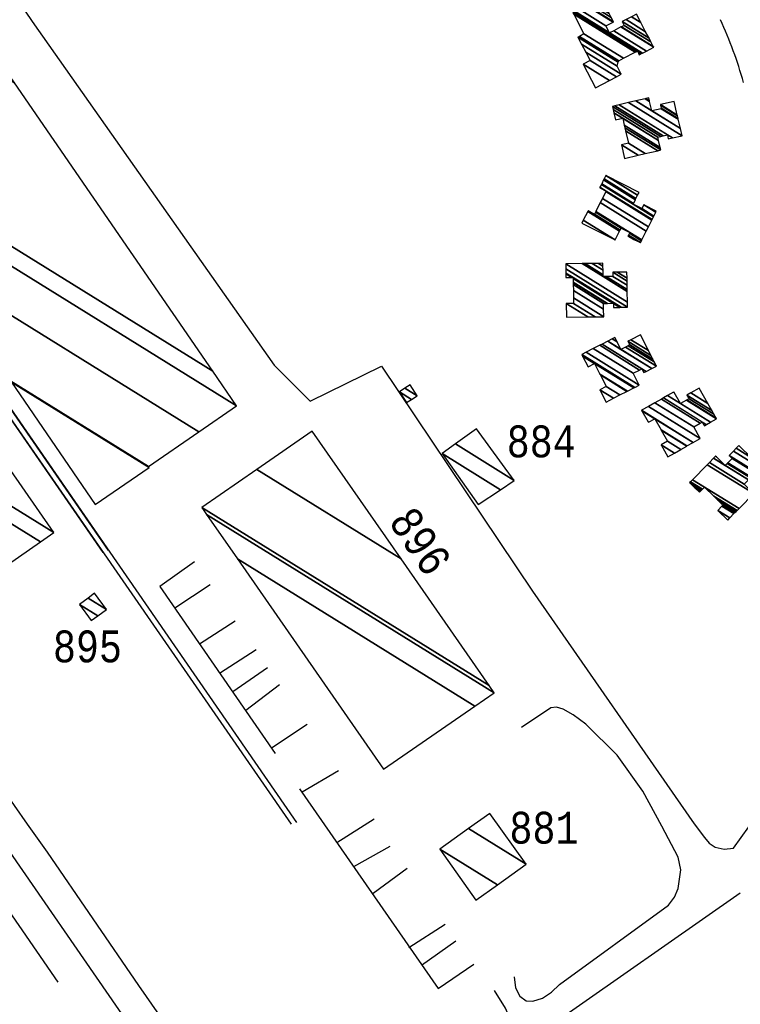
# Model space of a CAD drawing. Extents: x -0.5 to 41.9, y -0.5 to 29.8.
# Tile 33 of 129: x 5.9 to 6.3, y 4.7 to 5.2. Entities that reach past the tile are written whole.
import ezdxf
from ezdxf.enums import TextEntityAlignment as Align

# ---------------------------------------------------------------- set-up
doc = ezdxf.new("R2010")
doc.units = 0
doc.header["$MEASUREMENT"] = 0
doc.linetypes.add('DASHDOT', pattern=[1, 0.5, -0.25, 0, -0.25])
for name, color, linetype in [('11', 2, 'CONTINUOUS'), ('21', 5, 'CONTINUOUS'), ('23', 1, 'CONTINUOUS'), ('31', 2, 'DASHDOT'), ('41', 4, 'CONTINUOUS')]:
    doc.layers.add(name, color=color, linetype=linetype)
doc.styles.add('MONOTXT', font='MONOTXT', dxfattribs={"height": 0.2})

msp = doc.modelspace()

# ---------------------------------------------------------------- linework, layer by layer
at = {"layer": '11'}
for p, q in [((5.99547, 4.89818), (6.01411, 4.91053)), ((6.0085, 4.87909), (6.02736, 4.89122)), ((6.01905, 4.8636), (6.03836, 4.87617)), ((6.02601, 4.85394), (6.04443, 4.86652)), ((6.03297, 4.84406), (6.05071, 4.85753)), ((6.04645, 4.82407), (6.06531, 4.83665)), ((6.06262, 4.80094), (6.08193, 4.81217)), ((6.06127, 4.80251), (6.13448, 4.69696)), ((6.08103, 4.77399), (6.10079, 4.78657)), ((6.09001, 4.76142), (6.1091, 4.7722)), ((6.10012, 4.74727), (6.11809, 4.76052)), ((6.08536, 4.60163), (6.29417, 4.7475)), ((6.11898, 4.71852), (6.1383, 4.73087)), ((6.12572, 4.70932), (6.14391, 4.72212)), ((6.13448, 4.69696), (6.15334, 4.70976))]:
    msp.add_line(p, q, dxfattribs=at)
for points in [[(5.82233, 5.30825), (5.84254, 5.32239), (5.92001, 5.20809), (6.0478, 5.02641), (6.06688, 5.00732), (6.10461, 5.02596), (6.18433, 4.90693), (6.26977, 4.78391)], [(5.76775, 5.05408), (5.88632, 4.88223), (5.86229, 4.8627), (5.91731, 4.78377)], [(6.0058, 4.92243), (5.98739, 4.90941), (6.04847, 4.82115)], [(6.25263, 4.7828), (6.24272, 4.80116), (6.22904, 4.82025), (6.21262, 4.83665), (6.20588, 4.84158), (6.20051, 4.84451), (6.19714, 4.84563), (6.19398, 4.84518), (6.17851, 4.83493)], [(5.89787, 4.78377), (6.04352, 4.57301), (6.14075, 4.43309), (6.16882, 4.39739), (6.18791, 4.37695), (6.21419, 4.35314), (6.22904, 4.3417), (6.24518, 4.33024), (6.26314, 4.31879), (6.28381, 4.3071), (6.30651, 4.29566), (6.33143, 4.28464), (6.36266, 4.27298), (6.37838, 4.26803), (6.39992, 4.26219), (6.42708, 4.25636)], [(5.91731, 4.78377), (5.92787, 4.76905), (5.97615, 4.69854), (6.02826, 4.62354), (6.03342, 4.6168), (6.03949, 4.61252), (6.05117, 4.60848), (6.05542, 4.60759), (6.06149, 4.60782), (6.06598, 4.60894), (6.07608, 4.6132), (6.08082, 4.61589), (6.17132, 4.67833), (6.17198, 4.67989), (6.17198, 4.68192), (6.17019, 4.68642), (6.16433, 4.69584)], [(6.26977, 4.78391), (6.27529, 4.77668), (6.27774, 4.77377), (6.2809, 4.77153), (6.2856, 4.77063), (6.29055, 4.77107), (6.29874, 4.78242)], [(6.17468, 4.70303), (6.17535, 4.69719), (6.1776, 4.69293), (6.18097, 4.69045), (6.18454, 4.69022), (6.18974, 4.6918), (6.19444, 4.69494), (6.19872, 4.69898), (6.2562, 4.74098), (6.25936, 4.74524), (6.26135, 4.74973), (6.26272, 4.75961), (6.26135, 4.76635), (6.25263, 4.7828)]]:
    msp.add_lwpolyline(points, dxfattribs=at)
msp.add_arc((6.07014, 5.11213), 0.23455, 15.746, 24.39, dxfattribs=at)
at = {"layer": '31'}
msp.add_lwpolyline([(5.64918, 5.11152), (6.25193, 4.24019)], dxfattribs=at)
at = {"layer": '41'}
for p, q in [((5.95755, 4.92735), (5.67029, 5.34284)), ((5.67245, 5.34434), (5.96023, 4.92843)), ((5.67498, 5.34195), (6.05963, 4.78462)), ((6.05704, 4.78378), (5.67281, 5.33925))]:
    msp.add_line(p, q, dxfattribs=at)

# ---------------------------------------------------------------- texts
at = {"layer": '23', "style": 'MONOTXT', "width": 0.833333}
for s, p in [('884', (6.18899, 4.98613)), ('895', (5.94923, 4.87775)), ('881', (6.19042, 4.7819))]:
    msp.add_text(s, height=0.016843, dxfattribs=at).set_placement(p, align=Align.MIDDLE)
msp.add_text('896', height=0.016843, rotation=304.3732, dxfattribs=at).set_placement((6.12516, 4.93335), align=Align.MIDDLE)

# ---------------------------------------------------------------- meshes
at = {"layer": '21'}
mesh = msp.add_polyface(dxfattribs=at)
corners = [(5.95338, 4.95276), (5.9819, 4.97229), (5.90909, 5.01743), (5.98148, 4.97288), (5.90869, 5.01802), (6.00815, 4.99119), (5.86723, 5.07856), (6.02805, 5.00485), (5.88709, 5.09225), (6.01539, 5.02328), (5.89516, 5.09782), (5.91068, 5.17571), (5.79, 5.25053), (5.83737, 5.28242), (5.83737, 5.28242)]
mesh.append_faces([[corners[k] for k in face] for face in [(0, 0, 1, 2), (2, 1, 3, 4), (4, 3, 5, 6), (6, 5, 7, 8), (8, 7, 9, 10), (10, 9, 11, 12), (12, 11, 14, 13)]], dxfattribs={"vtx0": -1, "vtx2": -1})
mesh = msp.add_polyface(dxfattribs=at)
corners = [(6.21761, 5.17308), (6.21114, 5.18551), (6.22499, 5.17692), (6.21485, 5.18744), (6.22871, 5.17885), (6.21258, 5.19181), (6.2313, 5.1802), (6.21033, 5.19613), (6.22905, 5.18452), (6.20839, 5.19986), (6.22971, 5.18664), (6.20913, 5.20024), (6.22993, 5.18734), (6.21158, 5.20152), (6.23239, 5.18862), (6.20613, 5.21198), (6.2386, 5.19186), (6.24082, 5.19048), (6.2057, 5.21282), (6.2391, 5.19211), (6.24039, 5.19131), (6.24132, 5.19074), (6.20638, 5.21318), (6.23978, 5.19247), (6.242, 5.19109), (6.22513, 5.20207), (6.20684, 5.21342), (6.24246, 5.19133), (6.22734, 5.20322), (6.2232, 5.20579), (6.20905, 5.21457), (6.24467, 5.19248), (6.23111, 5.20518), (6.22697, 5.20775), (6.21281, 5.21653), (6.24843, 5.19444), (6.23135, 5.20531), (6.22721, 5.20788), (6.21305, 5.21665), (6.24822, 5.19485), (6.23277, 5.20605), (6.22596, 5.21028), (6.21448, 5.21739), (6.24697, 5.19725), (6.23175, 5.20801), (6.22494, 5.21224), (6.21564, 5.218), (6.24595, 5.19921), (6.24414, 5.20269), (6.23382, 5.20909), (6.22313, 5.21572), (6.21771, 5.21908), (6.24414, 5.20269), (6.24161, 5.20755), (6.23671, 5.21059), (6.2206, 5.22058), (6.23932, 5.21195)]
mesh.append_faces([[corners[k] for k in face] for face in [(0, 0, 2, 1), (1, 2, 4, 3), (3, 4, 6, 5), (5, 6, 8, 7), (7, 8, 10, 9), (9, 10, 12, 11), (11, 12, 14, 13), (13, 14, 16, 15), (15, 16, 19, 18), (17, 17, 21, 20), (18, 19, 23, 22), (20, 21, 24, 23), (22, 24, 27, 26), (26, 25, 29, 30), (25, 27, 31, 28), (30, 29, 33, 34), (28, 31, 35, 32), (34, 33, 37, 38), (32, 35, 39, 36), (38, 37, 41, 42), (36, 39, 43, 40), (42, 41, 45, 46), (40, 43, 47, 44), (46, 45, 50, 51), (44, 47, 52, 49), (51, 50, 55, 55), (49, 48, 53, 54), (54, 53, 56, 56)]], dxfattribs={"vtx0": -1, "vtx2": -1})
mesh = msp.add_polyface(dxfattribs=at)
corners = [(6.23301, 5.13574), (6.23137, 5.14283), (6.24014, 5.13739), (6.23511, 5.14369), (6.24388, 5.13826), (6.23357, 5.15035), (6.25057, 5.1398), (6.23357, 5.15035), (6.25216, 5.14017), (6.2332, 5.15193), (6.25185, 5.14153), (6.22829, 5.15613), (6.23289, 5.15329), (6.25099, 5.14524), (6.22743, 5.15985), (6.23203, 5.157), (6.25058, 5.14701), (6.22702, 5.16162), (6.2522, 5.14738), (6.22665, 5.16322), (6.25346, 5.14767), (6.25614, 5.14601), (6.22792, 5.16351), (6.25564, 5.14818), (6.25832, 5.14652), (6.23009, 5.16402), (6.26338, 5.14769), (6.23515, 5.16519), (6.26251, 5.15144), (6.24739, 5.16082), (6.23893, 5.16606), (6.26135, 5.15647), (6.25244, 5.16199), (6.24623, 5.16585), (6.24399, 5.16723), (6.26128, 5.15676), (6.25238, 5.16228), (6.24616, 5.16613), (6.24428, 5.1673), (6.26093, 5.15828), (6.25203, 5.1638), (6.24581, 5.16765), (6.26085, 5.15863), (6.25194, 5.16415), (6.25918, 5.16583)]
mesh.append_faces([[corners[k] for k in face] for face in [(0, 0, 2, 1), (1, 2, 4, 3), (3, 4, 6, 5), (7, 6, 8, 9), (9, 8, 10, 12), (11, 11, 15, 14), (12, 10, 13, 15), (14, 13, 16, 17), (17, 16, 18, 19), (19, 18, 20, 22), (22, 20, 23, 25), (21, 21, 24, 23), (25, 24, 26, 27), (27, 26, 28, 30), (30, 29, 33, 34), (29, 28, 31, 32), (34, 33, 37, 38), (32, 31, 35, 36), (38, 37, 41, 41), (36, 35, 39, 40), (40, 39, 42, 43), (43, 42, 44, 44)]], dxfattribs={"vtx0": -1, "vtx2": -1})
mesh = msp.add_polyface(dxfattribs=at)
corners = [(6.21043, 5.10147), (6.2112, 5.103), (6.22798, 5.0926), (6.21357, 5.10768), (6.23034, 5.09728), (6.23477, 5.09454), (6.21371, 5.10796), (6.23048, 5.09756), (6.23491, 5.09482), (6.23798, 5.09292), (6.21713, 5.10623), (6.23063, 5.09786), (6.23506, 5.09512), (6.2414, 5.09119), (6.21713, 5.10623), (6.23063, 5.09786), (6.23506, 5.09512), (6.2414, 5.09119), (6.21764, 5.10724), (6.23114, 5.09886), (6.23557, 5.09612), (6.24191, 5.09219), (6.21784, 5.10764), (6.23577, 5.09652), (6.24211, 5.09259), (6.22021, 5.11233), (6.24448, 5.09728), (6.22021, 5.11233), (6.2456, 5.0995), (6.22133, 5.11454), (6.24741, 5.10308), (6.21987, 5.12015), (6.22314, 5.11813), (6.24756, 5.10338), (6.22002, 5.12045), (6.22329, 5.11842), (6.2483, 5.10484), (6.23754, 5.11151), (6.22076, 5.12191), (6.24851, 5.10524), (6.24217, 5.10917), (6.23774, 5.11192), (6.22097, 5.12232), (6.24951, 5.10723), (6.24317, 5.11116), (6.23874, 5.1139), (6.22197, 5.1243), (6.2498, 5.1078), (6.23903, 5.11448), (6.22226, 5.12488), (6.23993, 5.11625), (6.22315, 5.12665), (6.2407, 5.11777)]
mesh.append_faces([[corners[k] for k in face] for face in [(0, 0, 2, 1), (1, 2, 4, 3), (3, 4, 7, 6), (5, 5, 9, 8), (6, 7, 11, 10), (8, 9, 13, 12), (10, 11, 15, 14), (12, 13, 17, 16), (14, 15, 19, 18), (16, 17, 21, 20), (18, 19, 23, 22), (20, 21, 24, 23), (22, 24, 26, 25), (27, 26, 28, 29), (29, 28, 30, 32), (31, 31, 35, 34), (32, 30, 33, 35), (34, 33, 36, 38), (38, 37, 41, 42), (37, 36, 39, 40), (42, 41, 45, 46), (40, 39, 43, 44), (46, 45, 48, 49), (44, 43, 47, 47), (49, 48, 50, 51), (51, 50, 52, 52)]], dxfattribs={"vtx0": -1, "vtx2": -1})
mesh = msp.add_polyface(dxfattribs=at)
corners = [(6.20235, 5.05174), (6.20224, 5.05901), (6.21368, 5.05192), (6.20607, 5.05907), (6.21752, 5.05198), (6.20603, 5.06196), (6.22201, 5.05205), (6.20597, 5.0659), (6.22195, 5.05599), (6.20597, 5.0659), (6.2219, 5.05906), (6.20592, 5.06897), (6.22363, 5.05909), (6.22713, 5.05692), (6.2059, 5.07008), (6.22392, 5.05909), (6.22712, 5.05711), (6.22742, 5.05693), (6.20202, 5.07267), (6.2059, 5.07027), (6.22709, 5.05914), (6.23058, 5.05698), (6.20199, 5.0747), (6.20519, 5.07272), (6.20587, 5.0723), (6.23125, 5.05699), (6.20199, 5.07513), (6.20586, 5.07273), (6.23455, 5.05704), (6.20195, 5.07725), (6.23451, 5.05973), (6.20191, 5.07994), (6.23442, 5.06533), (6.22168, 5.07323), (6.21064, 5.08008), (6.23441, 5.06634), (6.22326, 5.07326), (6.22166, 5.07425), (6.21222, 5.0801), (6.23437, 5.06866), (6.22687, 5.07332), (6.22163, 5.07657), (6.21583, 5.08016), (6.23434, 5.07088), (6.22683, 5.07554), (6.22159, 5.07879), (6.21929, 5.08021), (6.23431, 5.07235), (6.22911, 5.07557), (6.22157, 5.08025), (6.23426, 5.07565)]
mesh.append_faces([[corners[k] for k in face] for face in [(0, 0, 2, 1), (1, 2, 4, 3), (3, 4, 6, 5), (5, 6, 8, 7), (9, 8, 10, 11), (11, 10, 12, 14), (14, 12, 15, 19), (13, 13, 17, 16), (18, 18, 23, 22), (19, 15, 20, 24), (16, 17, 21, 20), (22, 23, 27, 26), (24, 21, 25, 27), (26, 25, 28, 29), (29, 28, 30, 31), (31, 30, 32, 34), (34, 33, 37, 38), (33, 32, 35, 36), (38, 37, 41, 42), (36, 35, 39, 40), (42, 41, 45, 46), (40, 39, 43, 44), (46, 45, 49, 49), (44, 43, 47, 48), (48, 47, 50, 50)]], dxfattribs={"vtx0": -1, "vtx2": -1})
mesh = msp.add_polyface(dxfattribs=at)
corners = [(5.876, 4.8993), (5.876, 4.8993), (5.9244, 4.93301), (5.79875, 5.01091), (5.93147, 4.93793), (5.8058, 5.01584), (5.85399, 5.04954)]
mesh.append_faces([[corners[k] for k in face] for face in [(0, 1, 2, 3), (3, 2, 4, 5), (5, 4, 6, 6)]], dxfattribs={"vtx0": -1, "vtx2": -1})
mesh = msp.add_polyface(dxfattribs=at)
corners = [(6.22322, 5.00693), (6.21992, 5.01341), (6.22715, 5.00893), (6.22334, 5.01516), (6.23056, 5.01067), (6.22024, 5.02124), (6.23425, 5.01255), (6.22024, 5.02124), (6.23452, 5.01269), (6.21372, 5.02558), (6.22001, 5.02168), (6.23793, 5.01443), (6.21085, 5.03122), (6.21713, 5.02732), (6.23844, 5.01469), (6.21042, 5.03207), (6.24074, 5.01586), (6.21271, 5.03324), (6.23755, 5.02211), (6.2165, 5.03517), (6.24098, 5.02385), (6.24319, 5.02249), (6.21992, 5.03691), (6.24218, 5.02446), (6.24438, 5.0231), (6.22112, 5.03752), (6.24741, 5.02464), (6.23112, 5.03474), (6.22415, 5.03906), (6.24981, 5.02586), (6.23351, 5.03596), (6.2291, 5.03869), (6.22654, 5.04028), (6.24864, 5.02816), (6.2349, 5.03667), (6.22793, 5.04099), (6.24793, 5.02954), (6.23574, 5.0371), (6.24692, 5.03152), (6.23473, 5.03907), (6.24558, 5.03415), (6.23633, 5.03989), (6.24136, 5.04245)]
mesh.append_faces([[corners[k] for k in face] for face in [(0, 0, 2, 1), (1, 2, 4, 3), (3, 4, 6, 5), (7, 6, 8, 10), (9, 9, 13, 12), (10, 8, 11, 13), (12, 11, 14, 15), (15, 14, 16, 17), (17, 16, 18, 19), (19, 18, 20, 22), (22, 20, 23, 25), (21, 21, 24, 23), (25, 24, 26, 28), (28, 27, 31, 32), (27, 26, 29, 30), (32, 31, 35, 35), (30, 29, 33, 34), (34, 33, 36, 37), (37, 36, 38, 39), (39, 38, 40, 41), (41, 40, 42, 42)]], dxfattribs={"vtx0": -1, "vtx2": -1})
mesh = msp.add_polyface(dxfattribs=at)
corners = [(6.11786, 5.00665), (6.11404, 5.01226), (6.12044, 5.0083), (6.11699, 5.01426), (6.12348, 5.01024), (6.11966, 5.01608), (6.11966, 5.01608)]
mesh.append_faces([[corners[k] for k in face] for face in [(0, 0, 2, 1), (1, 2, 4, 3), (3, 4, 6, 5)]], dxfattribs={"vtx0": -1, "vtx2": -1})
mesh = msp.add_polyface(dxfattribs=at)
corners = [(6.2559, 4.978), (6.25232, 4.98434), (6.25937, 4.97997), (6.25566, 4.98622), (6.26271, 4.98185), (6.25238, 4.99201), (6.26588, 4.98365), (6.2456, 4.99622), (6.2523, 4.99217), (6.26596, 4.9837), (6.24551, 4.99638), (6.24568, 4.99627), (6.2523, 4.99217), (6.26921, 4.98554), (6.24215, 5.00232), (6.24893, 4.99811), (6.26934, 4.98561), (6.24201, 5.00255), (6.27302, 4.98769), (6.24569, 5.00463), (6.26956, 4.99379), (6.24903, 5.00652), (6.27302, 4.99575), (6.27517, 4.99441), (6.25249, 5.00848), (6.27408, 4.99635), (6.27623, 4.99501), (6.25354, 5.00908), (6.27847, 4.99628), (6.26258, 5.00613), (6.25578, 5.01034), (6.28164, 4.99807), (6.26575, 5.00792), (6.2593, 5.01192), (6.25895, 5.01214), (6.28146, 4.99839), (6.26592, 5.00802), (6.25913, 5.01224), (6.28024, 5.00054), (6.2671, 5.00869), (6.27915, 5.00247), (6.266, 5.01062), (6.27705, 5.00617), (6.26803, 5.01177), (6.27247, 5.01428)]
mesh.append_faces([[corners[k] for k in face] for face in [(0, 0, 2, 1), (1, 2, 4, 3), (3, 4, 6, 5), (7, 7, 11, 10), (5, 6, 9, 8), (10, 11, 15, 14), (12, 9, 13, 15), (14, 13, 16, 17), (17, 16, 18, 19), (19, 18, 20, 21), (21, 20, 22, 24), (24, 22, 25, 27), (23, 23, 26, 25), (27, 26, 28, 30), (30, 29, 33, 34), (29, 28, 31, 32), (34, 33, 37, 37), (32, 31, 35, 36), (36, 35, 38, 39), (39, 38, 40, 41), (41, 40, 42, 43), (43, 42, 44, 44)]], dxfattribs={"vtx0": -1, "vtx2": -1})
mesh = msp.add_polyface(dxfattribs=at)
corners = [(6.10573, 4.81284), (6.02848, 4.92401), (6.15394, 4.84622), (6.0122, 4.94746), (6.16412, 4.85327), (6.00962, 4.95118), (6.16153, 4.85699), (6.00962, 4.95118), (6.11494, 4.92401), (6.03867, 4.97129), (6.06801, 4.9916)]
mesh.append_faces([[corners[k] for k in face] for face in [(0, 0, 2, 1), (1, 2, 4, 3), (3, 4, 6, 5), (7, 6, 8, 9), (9, 8, 10, 10)]], dxfattribs={"vtx0": -1, "vtx2": -1})
mesh = msp.add_polyface(dxfattribs=at)
corners = [(6.15568, 4.95273), (6.13659, 4.97968), (6.1674, 4.96057), (6.13659, 4.97968), (6.17476, 4.96549), (6.14367, 4.98477), (6.15486, 4.99284)]
mesh.append_faces([[corners[k] for k in face] for face in [(0, 0, 2, 1), (3, 2, 4, 5), (5, 4, 6, 6)]], dxfattribs={"vtx0": -1, "vtx2": -1})
mesh = msp.add_polyface(dxfattribs=at)
corners = [(6.28752, 4.94454), (6.28233, 4.94964), (6.28867, 4.94571), (6.2845, 4.95184), (6.29083, 4.94791), (6.2726, 4.95922), (6.28502, 4.95238), (6.29136, 4.94845), (6.27023, 4.96155), (6.27312, 4.95975), (6.2822, 4.95515), (6.29199, 4.94908), (6.26741, 4.96432), (6.27375, 4.96039), (6.28015, 4.95716), (6.29244, 4.94955), (6.26787, 4.96478), (6.2742, 4.96085), (6.28015, 4.95716), (6.29352, 4.95065), (6.26895, 4.96588), (6.27529, 4.96195), (6.30131, 4.95856), (6.27673, 4.9738), (6.2963, 4.96348), (6.27784, 4.97493), (6.29855, 4.96576), (6.2862, 4.97342), (6.28009, 4.97721), (6.29959, 4.96682), (6.30153, 4.96562), (6.28724, 4.97448), (6.28151, 4.97803), (6.28113, 4.97827), (6.29966, 4.96689), (6.30122, 4.96593), (6.3016, 4.96569), (6.28731, 4.97455), (6.2812, 4.97834), (6.29995, 4.96718), (6.30188, 4.96598), (6.28759, 4.97483), (6.30413, 4.96826), (6.28984, 4.97712), (6.30448, 4.96862), (6.28826, 4.97868), (6.30674, 4.97092), (6.29052, 4.98097), (6.3001, 4.97744), (6.29199, 4.98247), (6.29347, 4.98397)]
mesh.append_faces([[corners[k] for k in face] for face in [(0, 0, 2, 1), (1, 2, 4, 3), (5, 5, 9, 8), (3, 4, 7, 6), (8, 9, 13, 12), (6, 7, 11, 10), (12, 13, 17, 16), (10, 11, 15, 14), (16, 17, 21, 20), (18, 15, 19, 21), (20, 19, 22, 23), (23, 22, 24, 25), (25, 24, 26, 28), (28, 27, 32, 33), (27, 26, 29, 31), (33, 32, 38, 38), (31, 29, 34, 37), (30, 30, 36, 35), (37, 34, 39, 41), (35, 36, 40, 39), (41, 40, 42, 43), (43, 42, 44, 45), (45, 44, 46, 47), (47, 46, 48, 49), (49, 48, 50, 50)]], dxfattribs={"vtx0": -1, "vtx2": -1})
mesh = msp.add_polyface(dxfattribs=at)
corners = [(5.95123, 4.89144), (5.94494, 4.89998), (5.95468, 4.89394), (5.94957, 4.90332), (5.95931, 4.89728), (5.95303, 4.90582), (5.95303, 4.90582)]
mesh.append_faces([[corners[k] for k in face] for face in [(0, 0, 2, 1), (1, 2, 4, 3), (3, 4, 6, 5)]], dxfattribs={"vtx0": -1, "vtx2": -1})
mesh = msp.add_polyface(dxfattribs=at)
corners = [(6.15447, 4.74367), (6.13538, 4.77062), (6.16581, 4.75175), (6.13538, 4.77062), (6.18097, 4.76254), (6.15053, 4.78141), (6.16188, 4.78949)]
mesh.append_faces([[corners[k] for k in face] for face in [(0, 0, 2, 1), (3, 2, 4, 5), (5, 4, 6, 6)]], dxfattribs={"vtx0": -1, "vtx2": -1})

doc.saveas('drawing.dxf')
